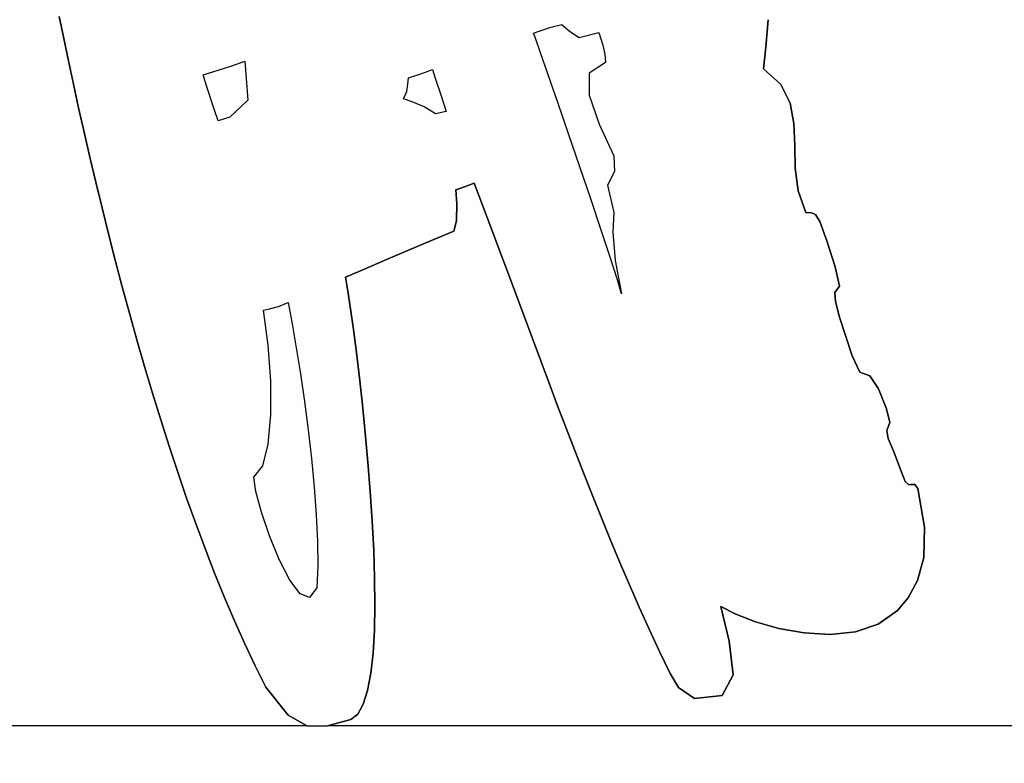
# Model space of a CAD drawing. Header units: millimetres. Extents: x -889928 to -835559, y 137213 to 158342.
# Tile 13 of 19: x -846876 to -846525, y 152207 to 152472. Entities that reach past the tile are written whole.
import ezdxf

# ---------------------------------------------------------------- set-up
doc = ezdxf.new("R2010")
doc.units = ezdxf.units.MM
doc.header["$XCLIPFRAME"] = 2
doc.linetypes.add('Tracejada', pattern=[6.35, 3.175, -3.175])
for name, color, linetype, lineweight in [('A-DETL-GENF', 92, 'Continuous', 5), ('A-FLOR', 192, 'Continuous', 5), ('G-ANNO-REFR', 1, 'Tracejada', 5)]:
    doc.layers.add(name, color=color, linetype=linetype, lineweight=lineweight)
picture_1 = doc.add_image_def('image1.png', size_in_pixel=(1000, 904))
picture_2 = doc.add_image_def('image2.png', size_in_pixel=(1500, 1617))
picture_3 = doc.add_image_def('image3.png', size_in_pixel=(1556, 1639))

# ---------------------------------------------------------------- blocks, each defined once
blk = doc.blocks.new('CICLISTA DEFRENTE - CICLISTA DEFRENTE-3531129-TRECHO 1 - CORTE ESCADA RAMPA')
at = {"layer": 'A-DETL-GENF', "lineweight": 25}
for p, q in [((-846861.81, 152472.88), (-846860.2, 152465.12)), ((-846860.2, 152465.12), (-846861.81, 152472.88)), ((-846609.87, 152461.97), (-846608.96, 152471.8)), ((-846608.96, 152471.8), (-846609.87, 152461.97)), ((-846692.65, 152467.05), (-846690.67, 152467.73)), ((-846692.65, 152467.05), (-846690.67, 152467.73)), ((-846691.99, 152465.17), (-846692.65, 152467.05)), ((-846691.99, 152465.17), (-846692.65, 152467.05)), ((-846690.67, 152467.73), (-846686.45, 152469.08)), ((-846690.67, 152467.73), (-846686.45, 152469.08)), ((-846686.45, 152469.08), (-846682.62, 152470.04)), ((-846686.45, 152469.08), (-846682.62, 152470.04)), ((-846682.62, 152470.04), (-846679.85, 152467.76)), ((-846682.62, 152470.04), (-846679.85, 152467.76)), ((-846679.85, 152467.76), (-846676.42, 152465.42)), ((-846679.85, 152467.76), (-846676.42, 152465.42)), ((-846676.42, 152465.42), (-846669.38, 152467.27)), ((-846676.42, 152465.42), (-846669.38, 152467.27)), ((-846669.38, 152467.27), (-846667.92, 152462.74)), ((-846669.38, 152467.27), (-846667.92, 152462.74)), ((-846860.2, 152465.12), (-846858.51, 152457.11)), ((-846858.51, 152457.11), (-846860.2, 152465.12)), ((-846690.18, 152459.96), (-846691.99, 152465.17)), ((-846690.18, 152459.96), (-846691.99, 152465.17)), ((-846687.44, 152452.1), (-846690.18, 152459.96)), ((-846687.44, 152452.1), (-846690.18, 152459.96)), ((-846667.92, 152462.74), (-846667.22, 152459.55)), ((-846667.92, 152462.74), (-846667.22, 152459.55)), ((-846610.68, 152454.24), (-846609.87, 152461.97)), ((-846609.87, 152461.97), (-846610.68, 152454.24)), ((-846858.51, 152457.11), (-846856.73, 152448.84)), ((-846856.73, 152448.84), (-846858.51, 152457.11)), ((-846800.28, 152455.37), (-846795.55, 152457.02)), ((-846800.28, 152455.37), (-846795.55, 152457.02)), ((-846795.55, 152457.02), (-846794.53, 152443.13)), ((-846795.55, 152457.02), (-846794.53, 152443.13)), ((-846667.04, 152456.59), (-846672.78, 152452.77)), ((-846667.04, 152456.59), (-846672.78, 152452.77)), ((-846667.22, 152459.55), (-846667.04, 152456.59)), ((-846667.22, 152459.55), (-846667.04, 152456.59)), ((-846810.49, 152452.11), (-846807.05, 152453.19)), ((-846810.49, 152452.11), (-846807.05, 152453.19)), ((-846807.05, 152453.19), (-846800.28, 152455.37)), ((-846807.05, 152453.19), (-846800.28, 152455.37)), ((-846734.3, 152452.01), (-846731.13, 152453.06)), ((-846734.3, 152452.01), (-846731.13, 152453.06)), ((-846731.13, 152453.06), (-846728.73, 152454.03)), ((-846731.13, 152453.06), (-846728.73, 152454.03)), ((-846728.73, 152454.03), (-846727.65, 152450.54)), ((-846728.73, 152454.03), (-846727.65, 152450.54)), ((-846604.42, 152448.64), (-846610.68, 152454.24)), ((-846610.68, 152454.24), (-846604.42, 152448.64)), ((-846809.11, 152447.85), (-846810.49, 152452.11)), ((-846809.11, 152447.85), (-846810.49, 152452.11)), ((-846737.52, 152448.82), (-846737.27, 152451.04)), ((-846737.52, 152448.82), (-846737.27, 152451.04)), ((-846737.27, 152451.04), (-846734.3, 152452.01)), ((-846737.27, 152451.04), (-846734.3, 152452.01)), ((-846727.65, 152450.54), (-846725.76, 152445)), ((-846727.65, 152450.54), (-846725.76, 152445)), ((-846684.03, 152442.26), (-846687.44, 152452.1)), ((-846684.03, 152442.26), (-846687.44, 152452.1)), ((-846672.78, 152452.77), (-846672.83, 152444.9)), ((-846672.78, 152452.77), (-846672.83, 152444.9)), ((-846856.73, 152448.84), (-846854.86, 152440.36)), ((-846854.86, 152440.36), (-846856.73, 152448.84)), ((-846806.54, 152439.93), (-846809.11, 152447.85)), ((-846806.54, 152439.93), (-846809.11, 152447.85)), ((-846738.98, 152443.57), (-846737.87, 152446.22)), ((-846738.98, 152443.57), (-846737.87, 152446.22)), ((-846737.87, 152446.22), (-846737.52, 152448.82)), ((-846737.87, 152446.22), (-846737.52, 152448.82)), ((-846601.1, 152442.05), (-846604.42, 152448.64)), ((-846604.42, 152448.64), (-846601.1, 152442.05)), ((-846794.53, 152443.13), (-846800.91, 152437.03)), ((-846794.53, 152443.13), (-846800.91, 152437.03)), ((-846735.95, 152442.47), (-846738.98, 152443.57)), ((-846735.95, 152442.47), (-846738.98, 152443.57)), ((-846731.69, 152440.75), (-846735.95, 152442.47)), ((-846731.69, 152440.75), (-846735.95, 152442.47)), ((-846725.76, 152445), (-846723.82, 152439.09)), ((-846725.76, 152445), (-846723.82, 152439.09)), ((-846672.83, 152444.9), (-846669.23, 152434.56)), ((-846672.83, 152444.9), (-846669.23, 152434.56)), ((-846854.86, 152440.36), (-846852.9, 152431.68)), ((-846852.9, 152431.68), (-846854.86, 152440.36)), ((-846805.16, 152435.67), (-846806.54, 152439.93)), ((-846805.16, 152435.67), (-846806.54, 152439.93)), ((-846727.66, 152438.23), (-846731.69, 152440.75)), ((-846727.66, 152438.23), (-846731.69, 152440.75)), ((-846724.96, 152438.77), (-846726.38, 152438.41)), ((-846724.96, 152438.77), (-846726.38, 152438.41)), ((-846723.82, 152439.09), (-846724.96, 152438.77)), ((-846723.82, 152439.09), (-846724.96, 152438.77)), ((-846680.18, 152431.1), (-846684.03, 152442.26)), ((-846680.18, 152431.1), (-846684.03, 152442.26)), ((-846599.78, 152434.73), (-846601.1, 152442.05)), ((-846601.1, 152442.05), (-846599.78, 152434.73)), ((-846800.91, 152437.03), (-846805.16, 152435.67)), ((-846800.91, 152437.03), (-846805.16, 152435.67)), ((-846726.38, 152438.41), (-846727.66, 152438.23)), ((-846726.38, 152438.41), (-846727.66, 152438.23)), ((-846669.23, 152434.56), (-846664.05, 152423.29)), ((-846669.23, 152434.56), (-846664.05, 152423.29)), ((-846599.51, 152426.92), (-846599.78, 152434.73)), ((-846599.78, 152434.73), (-846599.51, 152426.92)), ((-846852.9, 152431.68), (-846850.85, 152422.81)), ((-846850.85, 152422.81), (-846852.9, 152431.68)), ((-846676.13, 152419.29), (-846680.18, 152431.1)), ((-846676.13, 152419.29), (-846680.18, 152431.1)), ((-846599.35, 152418.86), (-846599.51, 152426.92)), ((-846599.51, 152426.92), (-846599.35, 152418.86)), ((-846850.85, 152422.81), (-846848.71, 152413.8)), ((-846848.71, 152413.8), (-846850.85, 152422.81)), ((-846664.05, 152423.29), (-846663.81, 152417.65)), ((-846664.05, 152423.29), (-846663.81, 152417.65)), ((-846672.12, 152407.51), (-846676.13, 152419.29)), ((-846672.12, 152407.51), (-846676.13, 152419.29)), ((-846598.33, 152410.81), (-846599.35, 152418.86)), ((-846599.35, 152418.86), (-846598.33, 152410.81)), ((-846663.81, 152417.65), (-846666.28, 152412.77)), ((-846663.81, 152417.65), (-846666.28, 152412.77)), ((-846848.71, 152413.8), (-846846.49, 152404.64)), ((-846846.49, 152404.64), (-846848.71, 152413.8)), ((-846720.41, 152411.12), (-846718.55, 152411.73)), ((-846718.55, 152411.73), (-846720.41, 152411.12)), ((-846720, 152406.12), (-846720.41, 152411.12)), ((-846720.41, 152411.12), (-846720, 152406.12)), ((-846718.55, 152411.73), (-846716.36, 152412.58)), ((-846716.36, 152412.58), (-846718.55, 152411.73)), ((-846716.36, 152412.58), (-846713.79, 152413.47)), ((-846713.79, 152413.47), (-846716.36, 152412.58)), ((-846713.79, 152413.47), (-846710.8, 152405.62)), ((-846710.8, 152405.62), (-846713.79, 152413.47)), ((-846666.28, 152412.77), (-846664.05, 152403.01)), ((-846666.28, 152412.77), (-846664.05, 152403.01)), ((-846595.52, 152403.01), (-846598.33, 152410.81)), ((-846598.33, 152410.81), (-846595.52, 152403.01)), ((-846668.39, 152396.42), (-846672.12, 152407.51)), ((-846668.39, 152396.42), (-846672.12, 152407.51)), ((-846846.49, 152404.64), (-846844.18, 152395.37)), ((-846844.18, 152395.37), (-846846.49, 152404.64)), ((-846720.17, 152400.11), (-846720, 152406.12)), ((-846720, 152406.12), (-846720.17, 152400.11)), ((-846710.8, 152405.62), (-846707.83, 152397.75)), ((-846707.83, 152397.75), (-846710.8, 152405.62)), ((-846664.05, 152403.01), (-846664.32, 152396)), ((-846664.05, 152403.01), (-846664.32, 152396)), ((-846593.58, 152402.89), (-846595.52, 152403.01)), ((-846595.52, 152403.01), (-846593.58, 152402.89)), ((-846592.12, 152402.34), (-846593.58, 152402.89)), ((-846593.58, 152402.89), (-846592.12, 152402.34)), ((-846590.61, 152399.81), (-846592.12, 152402.34)), ((-846592.12, 152402.34), (-846590.61, 152399.81)), ((-846721.05, 152396.39), (-846720.17, 152400.11)), ((-846720.17, 152400.11), (-846721.05, 152396.39)), ((-846707.83, 152397.75), (-846704.87, 152389.86)), ((-846704.87, 152389.86), (-846707.83, 152397.75)), ((-846588.12, 152392.93), (-846590.61, 152399.81)), ((-846590.61, 152399.81), (-846588.12, 152392.93)), ((-846844.18, 152395.37), (-846841.78, 152386.01)), ((-846841.78, 152386.01), (-846844.18, 152395.37)), ((-846732.46, 152391.63), (-846721.05, 152396.39)), ((-846721.05, 152396.39), (-846732.46, 152391.63)), ((-846665.18, 152386.69), (-846668.39, 152396.42)), ((-846665.18, 152386.69), (-846668.39, 152396.42)), ((-846664.32, 152396), (-846663.56, 152385.96)), ((-846664.32, 152396), (-846663.56, 152385.96)), ((-846744.45, 152386.49), (-846732.46, 152391.63)), ((-846732.46, 152391.63), (-846744.45, 152386.49)), ((-846704.87, 152389.86), (-846701.93, 152381.94)), ((-846701.93, 152381.94), (-846704.87, 152389.86)), ((-846585.06, 152383.63), (-846588.12, 152392.93)), ((-846588.12, 152392.93), (-846585.06, 152383.63)), ((-846754.4, 152382.19), (-846744.45, 152386.49)), ((-846744.45, 152386.49), (-846754.4, 152382.19)), ((-846662.72, 152378.98), (-846665.18, 152386.69)), ((-846662.72, 152378.98), (-846665.18, 152386.69)), ((-846841.78, 152386.01), (-846839.3, 152376.58)), ((-846839.3, 152376.58), (-846841.78, 152386.01)), ((-846663.56, 152385.96), (-846661.27, 152373.98)), ((-846663.56, 152385.96), (-846661.27, 152373.98)), ((-846583.57, 152376.75), (-846585.06, 152383.63)), ((-846585.06, 152383.63), (-846583.57, 152376.75)), ((-846759.69, 152379.95), (-846754.4, 152382.19)), ((-846754.4, 152382.19), (-846759.69, 152379.95)), ((-846758.85, 152374.93), (-846759.69, 152379.95)), ((-846759.69, 152379.95), (-846758.85, 152374.93)), ((-846701.93, 152381.94), (-846698.98, 152374)), ((-846698.98, 152374), (-846701.93, 152381.94)), ((-846839.3, 152376.58), (-846836.73, 152367.1)), ((-846836.73, 152367.1), (-846839.3, 152376.58)), ((-846661.27, 152373.98), (-846662.72, 152378.98)), ((-846661.27, 152373.98), (-846662.72, 152378.98)), ((-846585.18, 152374.54), (-846583.57, 152376.75)), ((-846583.57, 152376.75), (-846585.18, 152374.54)), ((-846757.91, 152368.68), (-846758.85, 152374.93)), ((-846758.85, 152374.93), (-846757.91, 152368.68)), ((-846698.98, 152374), (-846696.03, 152366.05)), ((-846696.03, 152366.05), (-846698.98, 152374)), ((-846584.94, 152371.28), (-846585.18, 152374.54)), ((-846585.18, 152374.54), (-846584.94, 152371.28)), ((-846788.93, 152368.21), (-846786.76, 152368.65)), ((-846788.93, 152368.21), (-846786.76, 152368.65)), ((-846786.76, 152368.65), (-846783.63, 152369.56)), ((-846786.76, 152368.65), (-846783.63, 152369.56)), ((-846783.63, 152369.56), (-846780.18, 152370.99)), ((-846783.63, 152369.56), (-846780.18, 152370.99)), ((-846780.18, 152370.99), (-846778.74, 152363.35)), ((-846780.18, 152370.99), (-846778.74, 152363.35)), ((-846756.89, 152361.36), (-846757.91, 152368.68)), ((-846757.91, 152368.68), (-846756.89, 152361.36)), ((-846583.57, 152365.65), (-846584.94, 152371.28)), ((-846584.94, 152371.28), (-846583.57, 152365.65)), ((-846836.73, 152367.1), (-846834.07, 152357.59)), ((-846834.07, 152357.59), (-846836.73, 152367.1)), ((-846787.26, 152355.69), (-846788.93, 152368.21)), ((-846787.26, 152355.69), (-846788.93, 152368.21)), ((-846696.03, 152366.05), (-846693.07, 152358.08)), ((-846693.07, 152358.08), (-846696.03, 152366.05)), ((-846579.03, 152351.97), (-846583.57, 152365.65)), ((-846583.57, 152365.65), (-846579.03, 152351.97)), ((-846778.74, 152363.35), (-846777.26, 152354.78)), ((-846778.74, 152363.35), (-846777.26, 152354.78)), ((-846755.82, 152353.11), (-846756.89, 152361.36)), ((-846756.89, 152361.36), (-846755.82, 152353.11)), ((-846693.07, 152358.08), (-846690.1, 152350.11)), ((-846690.1, 152350.11), (-846693.07, 152358.08)), ((-846834.07, 152357.59), (-846831.33, 152348.08)), ((-846831.33, 152348.08), (-846834.07, 152357.59)), ((-846786.35, 152342.9), (-846787.26, 152355.69)), ((-846786.35, 152342.9), (-846787.26, 152355.69)), ((-846777.26, 152354.78), (-846775.78, 152345.49)), ((-846777.26, 152354.78), (-846775.78, 152345.49)), ((-846754.73, 152344.1), (-846755.82, 152353.11)), ((-846755.82, 152353.11), (-846754.73, 152344.1)), ((-846576.35, 152346.03), (-846579.03, 152351.97)), ((-846579.03, 152351.97), (-846576.35, 152346.03)), ((-846831.33, 152348.08), (-846828.5, 152338.59)), ((-846828.5, 152338.59), (-846831.33, 152348.08)), ((-846690.1, 152350.11), (-846687.11, 152342.12)), ((-846687.11, 152342.12), (-846690.1, 152350.11)), ((-846775.78, 152345.49), (-846774.35, 152335.67)), ((-846775.78, 152345.49), (-846774.35, 152335.67)), ((-846753.66, 152334.48), (-846754.73, 152344.1)), ((-846754.73, 152344.1), (-846753.66, 152334.48)), ((-846572.68, 152344.73), (-846576.35, 152346.03)), ((-846576.35, 152346.03), (-846572.68, 152344.73)), ((-846569.62, 152340.17), (-846572.68, 152344.73)), ((-846572.68, 152344.73), (-846569.62, 152340.17)), ((-846786.32, 152330.83), (-846786.35, 152342.9)), ((-846786.32, 152330.83), (-846786.35, 152342.9)), ((-846687.11, 152342.12), (-846684.09, 152334.13)), ((-846684.09, 152334.13), (-846687.11, 152342.12)), ((-846828.5, 152338.59), (-846825.59, 152329.13)), ((-846825.59, 152329.13), (-846828.5, 152338.59)), ((-846566.84, 152333.06), (-846569.62, 152340.17)), ((-846569.62, 152340.17), (-846566.84, 152333.06)), ((-846774.35, 152335.67), (-846773.02, 152325.52)), ((-846774.35, 152335.67), (-846773.02, 152325.52)), ((-846752.64, 152324.41), (-846753.66, 152334.48)), ((-846753.66, 152334.48), (-846752.64, 152324.41)), ((-846684.09, 152334.13), (-846681.04, 152326.13)), ((-846681.04, 152326.13), (-846684.09, 152334.13)), ((-846787.24, 152320.44), (-846786.32, 152330.83)), ((-846787.24, 152320.44), (-846786.32, 152330.83)), ((-846565.63, 152328.08), (-846566.84, 152333.06)), ((-846566.84, 152333.06), (-846565.63, 152328.08)), ((-846825.59, 152329.13), (-846822.6, 152319.73)), ((-846822.6, 152319.73), (-846825.59, 152329.13)), ((-846566.62, 152325.27), (-846565.63, 152328.08)), ((-846565.63, 152328.08), (-846566.62, 152325.27)), ((-846773.02, 152325.52), (-846771.85, 152315.26)), ((-846773.02, 152325.52), (-846771.85, 152315.26)), ((-846751.69, 152314.03), (-846752.64, 152324.41)), ((-846752.64, 152324.41), (-846751.69, 152314.03)), ((-846681.04, 152326.13), (-846677.96, 152318.13)), ((-846677.96, 152318.13), (-846681.04, 152326.13)), ((-846566.14, 152322.42), (-846566.62, 152325.27)), ((-846566.62, 152325.27), (-846566.14, 152322.42)), ((-846822.6, 152319.73), (-846819.52, 152310.41)), ((-846819.52, 152310.41), (-846822.6, 152319.73)), ((-846789.22, 152312.72), (-846787.24, 152320.44)), ((-846789.22, 152312.72), (-846787.24, 152320.44)), ((-846564.14, 152317.62), (-846566.14, 152322.42)), ((-846566.14, 152322.42), (-846564.14, 152317.62)), ((-846677.96, 152318.13), (-846674.84, 152310.13)), ((-846674.84, 152310.13), (-846677.96, 152318.13)), ((-846561.57, 152310.73), (-846564.14, 152317.62)), ((-846564.14, 152317.62), (-846561.57, 152310.73)), ((-846792.35, 152308.65), (-846789.22, 152312.72)), ((-846792.35, 152308.65), (-846789.22, 152312.72)), ((-846771.85, 152315.26), (-846770.87, 152305.07)), ((-846771.85, 152315.26), (-846770.87, 152305.07)), ((-846750.86, 152303.5), (-846751.69, 152314.03)), ((-846751.69, 152314.03), (-846750.86, 152303.5)), ((-846819.52, 152310.41), (-846816.35, 152301.19)), ((-846816.35, 152301.19), (-846819.52, 152310.41)), ((-846674.84, 152310.13), (-846671.67, 152302.14)), ((-846671.67, 152302.14), (-846674.84, 152310.13)), ((-846560.09, 152307.07), (-846561.57, 152310.73)), ((-846561.57, 152310.73), (-846560.09, 152307.07)), ((-846791.62, 152303.58), (-846792.35, 152308.65)), ((-846791.62, 152303.58), (-846792.35, 152308.65)), ((-846558.8, 152305.88), (-846560.09, 152307.07)), ((-846560.09, 152307.07), (-846558.8, 152305.88)), ((-846557.97, 152306.07), (-846558.8, 152305.88)), ((-846558.8, 152305.88), (-846557.97, 152306.07)), ((-846556.71, 152305.97), (-846557.97, 152306.07)), ((-846557.97, 152306.07), (-846556.71, 152305.97)), ((-846555.6, 152304.59), (-846556.71, 152305.97)), ((-846556.71, 152305.97), (-846555.6, 152304.59)), ((-846789.66, 152296.21), (-846791.62, 152303.58)), ((-846789.66, 152296.21), (-846791.62, 152303.58)), ((-846770.87, 152305.07), (-846770.14, 152295.16)), ((-846770.87, 152305.07), (-846770.14, 152295.16)), ((-846750.16, 152292.99), (-846750.86, 152303.5)), ((-846750.86, 152303.5), (-846750.16, 152292.99)), ((-846671.67, 152302.14), (-846668.45, 152294.15)), ((-846668.45, 152294.15), (-846671.67, 152302.14)), ((-846553.22, 152290.84), (-846555.6, 152304.59)), ((-846555.6, 152304.59), (-846553.22, 152290.84)), ((-846816.35, 152301.19), (-846813.11, 152292.09)), ((-846813.11, 152292.09), (-846816.35, 152301.19)), ((-846786.77, 152287.69), (-846789.66, 152296.21)), ((-846786.77, 152287.69), (-846789.66, 152296.21)), ((-846770.14, 152295.16), (-846769.71, 152285.74)), ((-846770.14, 152295.16), (-846769.71, 152285.74)), ((-846813.11, 152292.09), (-846809.78, 152283.15)), ((-846809.78, 152283.15), (-846813.11, 152292.09)), ((-846749.63, 152282.63), (-846750.16, 152292.99)), ((-846750.16, 152292.99), (-846749.63, 152282.63)), ((-846668.45, 152294.15), (-846665.17, 152286.17)), ((-846665.17, 152286.17), (-846668.45, 152294.15)), ((-846553.51, 152280.04), (-846553.22, 152290.84)), ((-846553.22, 152290.84), (-846553.51, 152280.04)), ((-846783.3, 152279.22), (-846786.77, 152287.69)), ((-846783.3, 152279.22), (-846786.77, 152287.69)), ((-846769.71, 152285.74), (-846769.62, 152277)), ((-846769.71, 152285.74), (-846769.62, 152277)), ((-846665.17, 152286.17), (-846661.82, 152278.21)), ((-846661.82, 152278.21), (-846665.17, 152286.17)), ((-846809.78, 152283.15), (-846806.36, 152274.36)), ((-846806.36, 152274.36), (-846809.78, 152283.15)), ((-846749.31, 152272.59), (-846749.63, 152282.63)), ((-846749.63, 152282.63), (-846749.31, 152272.59)), ((-846779.56, 152271.95), (-846783.3, 152279.22)), ((-846779.56, 152271.95), (-846783.3, 152279.22)), ((-846661.82, 152278.21), (-846658.41, 152270.25)), ((-846658.41, 152270.25), (-846661.82, 152278.21)), ((-846555.72, 152271.76), (-846553.51, 152280.04)), ((-846553.51, 152280.04), (-846555.72, 152271.76)), ((-846806.36, 152274.36), (-846802.87, 152265.77)), ((-846802.87, 152265.77), (-846806.36, 152274.36)), ((-846769.62, 152277), (-846769.93, 152269.16)), ((-846769.62, 152277), (-846769.93, 152269.16)), ((-846775.87, 152267.07), (-846779.56, 152271.95)), ((-846775.87, 152267.07), (-846779.56, 152271.95)), ((-846749.22, 152263.02), (-846749.31, 152272.59)), ((-846749.31, 152272.59), (-846749.22, 152263.02)), ((-846658.41, 152270.25), (-846654.93, 152262.32)), ((-846654.93, 152262.32), (-846658.41, 152270.25)), ((-846559.09, 152265.57), (-846555.72, 152271.76)), ((-846555.72, 152271.76), (-846559.09, 152265.57)), ((-846772.55, 152265.75), (-846775.87, 152267.07)), ((-846772.55, 152265.75), (-846775.87, 152267.07)), ((-846769.93, 152269.16), (-846772.55, 152265.75)), ((-846769.93, 152269.16), (-846772.55, 152265.75)), ((-846802.87, 152265.77), (-846799.29, 152257.39)), ((-846799.29, 152257.39), (-846802.87, 152265.77)), ((-846562.86, 152261.04), (-846559.09, 152265.57)), ((-846559.09, 152265.57), (-846562.86, 152261.04)), ((-846749.4, 152254.08), (-846749.22, 152263.02)), ((-846749.22, 152263.02), (-846749.4, 152254.08)), ((-846654.93, 152262.32), (-846651.37, 152254.4)), ((-846651.37, 152254.4), (-846654.93, 152262.32)), ((-846622.92, 152250.17), (-846625.83, 152262.54)), ((-846625.83, 152262.54), (-846620.54, 152259.73)), ((-846620.54, 152259.73), (-846625.83, 152262.54)), ((-846625.83, 152262.54), (-846622.92, 152250.17)), ((-846620.54, 152259.73), (-846613.47, 152256.99)), ((-846613.47, 152256.99), (-846620.54, 152259.73)), ((-846569.7, 152256.21), (-846562.86, 152261.04)), ((-846562.86, 152261.04), (-846569.7, 152256.21)), ((-846799.29, 152257.39), (-846795.64, 152249.24)), ((-846795.64, 152249.24), (-846799.29, 152257.39)), ((-846613.47, 152256.99), (-846605.16, 152254.65)), ((-846605.16, 152254.65), (-846613.47, 152256.99)), ((-846577.86, 152253.5), (-846569.7, 152256.21)), ((-846569.7, 152256.21), (-846577.86, 152253.5)), ((-846749.87, 152245.91), (-846749.4, 152254.08)), ((-846749.4, 152254.08), (-846749.87, 152245.91)), ((-846651.37, 152254.4), (-846647.72, 152246.5)), ((-846647.72, 152246.5), (-846651.37, 152254.4)), ((-846605.16, 152254.65), (-846596.11, 152253.07)), ((-846596.11, 152253.07), (-846605.16, 152254.65)), ((-846596.11, 152253.07), (-846586.84, 152252.57)), ((-846586.84, 152252.57), (-846596.11, 152253.07)), ((-846586.84, 152252.57), (-846577.86, 152253.5)), ((-846577.86, 152253.5), (-846586.84, 152252.57)), ((-846795.64, 152249.24), (-846791.9, 152241.34)), ((-846791.9, 152241.34), (-846795.64, 152249.24)), ((-846621.49, 152238.12), (-846622.92, 152250.17)), ((-846622.92, 152250.17), (-846621.49, 152238.12)), ((-846750.67, 152238.68), (-846749.87, 152245.91)), ((-846749.87, 152245.91), (-846750.67, 152238.68)), ((-846647.72, 152246.5), (-846643.98, 152238.63)), ((-846643.98, 152238.63), (-846647.72, 152246.5)), ((-846791.9, 152241.34), (-846788.08, 152233.72)), ((-846788.08, 152233.72), (-846791.9, 152241.34)), ((-846751.83, 152232.54), (-846750.67, 152238.68)), ((-846750.67, 152238.68), (-846751.83, 152232.54)), ((-846643.98, 152238.63), (-846641.01, 152233.59)), ((-846641.01, 152233.59), (-846643.98, 152238.63)), ((-846625.41, 152230.73), (-846621.49, 152238.12)), ((-846621.49, 152238.12), (-846625.41, 152230.73)), ((-846788.08, 152233.72), (-846780.16, 152223.78)), ((-846780.16, 152223.78), (-846788.08, 152233.72)), ((-846753.37, 152227.64), (-846751.83, 152232.54)), ((-846751.83, 152232.54), (-846753.37, 152227.64)), ((-846641.01, 152233.59), (-846635.2, 152229.65)), ((-846635.2, 152229.65), (-846641.01, 152233.59)), ((-846635.2, 152229.65), (-846625.41, 152230.73)), ((-846625.41, 152230.73), (-846635.2, 152229.65)), ((-846755.34, 152224.14), (-846753.37, 152227.64)), ((-846753.37, 152227.64), (-846755.34, 152224.14)), ((-846780.16, 152223.78), (-846773.24, 152219.87)), ((-846773.24, 152219.87), (-846780.16, 152223.78)), ((-846766.16, 152220), (-846757.76, 152222.19)), ((-846757.76, 152222.19), (-846766.16, 152220)), ((-846757.76, 152222.19), (-846755.34, 152224.14)), ((-846755.34, 152224.14), (-846757.76, 152222.19)), ((-846773.24, 152219.87), (-846766.16, 152220)), ((-846766.16, 152220), (-846773.24, 152219.87))]:
    blk.add_line(p, q, dxfattribs=at)

msp = doc.modelspace()

# ---------------------------------------------------------------- linework, layer by layer
at = {"layer": 'A-FLOR', "lineweight": 25}
for p, q in [((-846773.471, 152220), (-847838.153, 152220)), ((-845958.121, 152220), (-846766.163, 152220))]:
    msp.add_line(p, q, dxfattribs=at)

# ---------------------------------------------------------------- block references
at = {"layer": 'A-DETL-GENF', "lineweight": 25}
msp.add_blockref('CICLISTA DEFRENTE - CICLISTA DEFRENTE-3531129-TRECHO 1 - CORTE ESCADA RAMPA', (0, 0), dxfattribs=at)

# ---------------------------------------------------------------- pictures from other files: only their frames are drawn
at = {"layer": 'G-ANNO-REFR'}
image = msp.add_image(picture_2, insert=(-859300.354, 150581.465), size_in_units=(3710.145, 4000), dxfattribs=at)
image.set_boundary_path([(-12382.7142, 4776.35474), (-12382.7142, -1520.8903), (8495.6518, -1520.8903), (8495.6518, 4776.35474), (-12382.7142, 4776.35474)])
image.dxf.flags = 15
image = msp.add_image(picture_3, insert=(-857492.663, 150711.32), size_in_units=(6644.068, 7000), dxfattribs=at)
image.set_boundary_path([(-7596.1878, 3499.31283), (-7596.1878, -148.0711), (4497.8594, -148.0711), (4497.8594, 3499.31283), (-7596.1878, 3499.31283)])
image.dxf.flags = 15
image = msp.add_image(picture_1, insert=(-862750.776, 150912.355), size_in_units=(5528, 5000), dxfattribs=at)
image.set_boundary_path([(-4916.30857, 2376.84007), (-4916.30857, -439.59012), (4425.4381, -439.59012), (4425.4381, 2376.84007), (-4916.30857, 2376.84007)])
image.dxf.flags = 15

doc.saveas('drawing.dxf')
